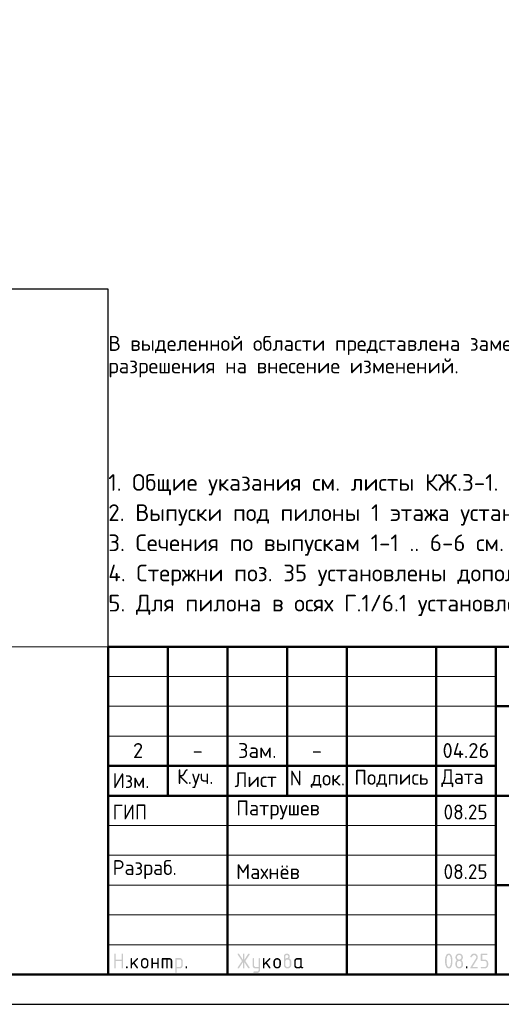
# Model space of a CAD drawing. Header units: millimetres. Extents: x 0 to 59400, y 0 to 42000.
# Tile 5 of 7: x 38914 to 46994, y 0 to 16519. Entities that reach past the tile are written whole.
import ezdxf

# ---------------------------------------------------------------- set-up
doc = ezdxf.new("R2010")
doc.units = ezdxf.units.MM
doc.layers.add('Standard', color=7, linetype='Continuous', lineweight=25)
doc.styles.add('ISOCPEUR', font='txt')

msp = doc.modelspace()

# ---------------------------------------------------------------- hatches: boundary and pattern name
at = {"layer": 'Standard', "linetype": 'Continuous', "lineweight": 25, "transparency": 33554687}
for points in [[(40499, 614), (40499, 839), (40499, 840), (40499, 842), (40499, 843), (40500, 844), (40500, 845), (40501, 846), (40501, 847), (40502, 848), (40503, 849), (40504, 850), (40505, 850), (40506, 851), (40507, 851), (40509, 851), (40510, 851), (40512, 851), (40513, 851), (40515, 851), (40516, 851), (40517, 851), (40518, 850), (40519, 850), (40520, 849), (40521, 848), (40522, 847), (40522, 846), (40523, 845), (40523, 844), (40524, 843), (40524, 842), (40524, 840), (40524, 839), (40524, 751), (40624, 751), (40624, 839), (40624, 840), (40624, 842), (40624, 843), (40625, 844), (40625, 845), (40626, 846), (40626, 847), (40627, 848), (40628, 849), (40629, 850), (40630, 850), (40631, 851), (40632, 851), (40633, 851), (40635, 851), (40636, 851), (40638, 851), (40639, 851), (40641, 851), (40642, 851), (40643, 850), (40644, 850), (40645, 849), (40646, 848), (40647, 847), (40647, 846), (40648, 845), (40648, 844), (40649, 843), (40649, 842), (40649, 840), (40649, 839), (40649, 614), (40649, 612), (40649, 611), (40649, 609), (40648, 608), (40648, 607), (40647, 606), (40647, 605), (40646, 604), (40645, 604), (40644, 603), (40643, 602), (40642, 602), (40641, 602), (40639, 601), (40638, 601), (40636, 601), (40635, 601), (40633, 601), (40632, 602), (40631, 602), (40630, 602), (40629, 603), (40628, 604), (40627, 604), (40626, 605), (40626, 606), (40625, 607), (40625, 608), (40624, 609), (40624, 611), (40624, 612), (40624, 614), (40624, 726), (40524, 726), (40524, 614), (40524, 612), (40524, 611), (40524, 609), (40523, 608), (40523, 607), (40522, 606), (40522, 605), (40521, 604), (40520, 604), (40519, 603), (40518, 602), (40517, 602), (40516, 602), (40515, 601), (40513, 601), (40512, 601), (40510, 601), (40509, 601), (40507, 602), (40506, 602), (40505, 602), (40504, 603), (40503, 604), (40502, 604), (40501, 605), (40501, 606), (40500, 607), (40500, 608), (40499, 609), (40499, 611), (40499, 612)], [(42659, 704), (42594, 607), (42593, 605), (42592, 604), (42591, 603), (42590, 603), (42588, 602), (42587, 602), (42585, 601), (42583, 601), (42582, 601), (42580, 601), (42579, 602), (42578, 602), (42577, 603), (42576, 603), (42575, 604), (42574, 605), (42573, 605), (42573, 606), (42572, 607), (42572, 609), (42571, 610), (42571, 611), (42571, 613), (42571, 614), (42571, 616), (42572, 618), (42572, 619), (42573, 621), (42643, 726), (42573, 832), (42572, 833), (42572, 835), (42571, 837), (42571, 838), (42571, 840), (42571, 841), (42571, 843), (42572, 844), (42572, 845), (42573, 846), (42573, 847), (42574, 848), (42575, 849), (42576, 849), (42577, 850), (42578, 850), (42579, 851), (42581, 851), (42582, 851), (42584, 851), (42585, 851), (42587, 851), (42588, 851), (42589, 850), (42591, 849), (42592, 848), (42593, 847), (42594, 846), (42659, 749), (42659, 839), (42659, 840), (42659, 842), (42659, 843), (42659, 844), (42660, 845), (42660, 846), (42661, 847), (42662, 848), (42662, 849), (42663, 850), (42664, 850), (42666, 851), (42667, 851), (42668, 851), (42669, 851), (42671, 851), (42673, 851), (42674, 851), (42675, 851), (42677, 851), (42678, 850), (42679, 850), (42680, 849), (42680, 848), (42681, 847), (42682, 846), (42682, 845), (42683, 844), (42683, 843), (42683, 842), (42684, 840), (42684, 839), (42684, 749), (42748, 846), (42749, 847), (42750, 848), (42751, 849), (42753, 850), (42754, 851), (42756, 851), (42757, 851), (42759, 851), (42760, 851), (42761, 851), (42762, 851), (42763, 850), (42765, 850), (42766, 849), (42767, 848), (42767, 847), (42768, 847), (42769, 846), (42770, 845), (42770, 843), (42771, 842), (42771, 841), (42771, 840), (42771, 839), (42771, 837), (42771, 835), (42770, 833), (42769, 832), (42699, 726), (42769, 621), (42770, 619), (42771, 617), (42771, 616), (42771, 614), (42771, 613), (42771, 611), (42771, 610), (42770, 609), (42770, 608), (42769, 607), (42768, 606), (42768, 605), (42767, 604), (42766, 603), (42765, 603), (42764, 602), (42763, 602), (42761, 602), (42760, 601), (42759, 601), (42757, 601), (42756, 602), (42754, 602), (42753, 603), (42751, 603), (42750, 604), (42749, 605), (42748, 607), (42684, 704), (42684, 614), (42684, 612), (42683, 611), (42683, 609), (42683, 608), (42682, 607), (42682, 606), (42681, 605), (42680, 604), (42680, 604), (42679, 603), (42678, 602), (42677, 602), (42675, 602), (42674, 601), (42673, 601), (42671, 601), (42669, 601), (42668, 601), (42667, 602), (42666, 602), (42664, 602), (42663, 603), (42662, 604), (42662, 604), (42661, 605), (42660, 606), (42660, 607), (42659, 608), (42659, 609), (42659, 611), (42659, 612), (42659, 614)], [(46537, 851), (46540, 851), (46544, 851), (46547, 851), (46550, 850), (46553, 850), (46556, 849), (46558, 848), (46561, 847), (46564, 846), (46567, 844), (46569, 843), (46572, 841), (46574, 839), (46577, 837), (46579, 835), (46581, 833), (46584, 831), (46586, 828), (46588, 826), (46589, 823), (46591, 821), (46592, 818), (46594, 816), (46595, 813), (46596, 810), (46597, 807), (46598, 804), (46598, 801), (46599, 798), (46599, 795), (46600, 792), (46600, 789), (46600, 784), (46599, 780), (46598, 775), (46597, 771), (46595, 766), (46593, 762), (46591, 757), (46588, 753), (46510, 626), (46587, 626), (46589, 626), (46590, 626), (46591, 626), (46593, 626), (46594, 625), (46595, 625), (46596, 624), (46597, 623), (46597, 622), (46598, 621), (46598, 620), (46599, 619), (46599, 618), (46599, 617), (46600, 615), (46600, 614), (46600, 612), (46599, 611), (46599, 610), (46599, 608), (46598, 607), (46598, 606), (46597, 605), (46597, 604), (46596, 604), (46595, 603), (46594, 602), (46593, 602), (46591, 602), (46590, 601), (46589, 601), (46587, 601), (46487, 601), (46486, 601), (46484, 601), (46483, 602), (46482, 602), (46481, 602), (46480, 603), (46479, 604), (46478, 604), (46477, 605), (46476, 606), (46476, 607), (46475, 608), (46475, 609), (46475, 611), (46475, 612), (46475, 614), (46475, 616), (46475, 617), (46476, 619), (46477, 621), (46568, 768), (46570, 771), (46571, 773), (46572, 776), (46573, 778), (46574, 781), (46574, 783), (46575, 786), (46575, 789), (46575, 793), (46574, 796), (46573, 800), (46572, 803), (46571, 806), (46568, 809), (46566, 813), (46564, 815), (46561, 818), (46558, 820), (46555, 822), (46552, 823), (46548, 825), (46545, 826), (46541, 826), (46537, 826), (46535, 826), (46532, 826), (46529, 825), (46527, 824), (46524, 823), (46522, 822), (46519, 820), (46517, 818), (46514, 816), (46512, 814), (46510, 812), (46507, 809), (46505, 806), (46503, 802), (46500, 799), (46498, 795), (46497, 793), (46496, 792), (46495, 791), (46494, 790), (46492, 790), (46491, 789), (46489, 789), (46487, 789), (46486, 789), (46484, 789), (46483, 789), (46482, 790), (46481, 790), (46480, 791), (46479, 791), (46478, 792), (46477, 793), (46476, 794), (46476, 795), (46475, 796), (46475, 797), (46475, 798), (46475, 800), (46475, 801), (46475, 803), (46475, 804), (46475, 805), (46476, 806), (46479, 812), (46482, 817), (46485, 822), (46488, 826), (46492, 830), (46495, 834), (46499, 837), (46503, 840), (46507, 843), (46511, 845), (46515, 847), (46519, 848), (46523, 850), (46528, 851), (46532, 851)], [(46650, 739), (46650, 839), (46650, 840), (46650, 842), (46650, 843), (46650, 844), (46651, 845), (46651, 846), (46652, 847), (46653, 848), (46653, 849), (46654, 850), (46655, 850), (46657, 851), (46658, 851), (46659, 851), (46660, 851), (46662, 851), (46749, 851), (46751, 851), (46752, 851), (46754, 851), (46755, 851), (46756, 850), (46757, 850), (46758, 849), (46759, 848), (46759, 847), (46760, 846), (46761, 845), (46761, 844), (46761, 843), (46762, 842), (46762, 840), (46762, 839), (46762, 837), (46762, 836), (46761, 834), (46761, 833), (46761, 832), (46760, 831), (46759, 830), (46759, 829), (46758, 829), (46757, 828), (46756, 827), (46755, 827), (46754, 827), (46752, 826), (46751, 826), (46749, 826), (46675, 826), (46675, 751), (46712, 751), (46715, 751), (46718, 751), (46721, 751), (46724, 750), (46727, 750), (46730, 749), (46733, 748), (46736, 747), (46739, 746), (46741, 744), (46744, 743), (46747, 741), (46749, 739), (46751, 737), (46754, 735), (46756, 733), (46758, 731), (46760, 728), (46762, 726), (46764, 723), (46766, 721), (46767, 718), (46769, 715), (46770, 713), (46771, 710), (46772, 707), (46773, 704), (46773, 701), (46774, 698), (46774, 695), (46774, 692), (46774, 689), (46774, 664), (46774, 661), (46774, 657), (46774, 654), (46773, 651), (46773, 648), (46772, 645), (46771, 643), (46770, 640), (46769, 637), (46767, 634), (46766, 632), (46764, 629), (46762, 627), (46760, 624), (46758, 622), (46756, 620), (46754, 617), (46751, 615), (46749, 613), (46746, 612), (46744, 610), (46741, 608), (46739, 607), (46736, 606), (46733, 605), (46730, 604), (46727, 603), (46724, 602), (46721, 602), (46718, 602), (46715, 601), (46712, 601), (46662, 601), (46660, 601), (46659, 601), (46658, 602), (46657, 602), (46655, 602), (46654, 603), (46653, 604), (46653, 604), (46652, 605), (46651, 606), (46651, 607), (46650, 608), (46650, 610), (46650, 611), (46650, 612), (46650, 614), (46650, 615), (46650, 617), (46650, 618), (46650, 619), (46651, 620), (46651, 621), (46652, 622), (46653, 623), (46653, 624), (46654, 625), (46655, 625), (46657, 626), (46658, 626), (46659, 626), (46660, 626), (46662, 626), (46712, 626), (46716, 626), (46719, 627), (46723, 628), (46726, 629), (46730, 630), (46733, 632), (46736, 634), (46738, 637), (46741, 640), (46743, 643), (46745, 646), (46747, 649), (46748, 653), (46749, 656), (46749, 660), (46749, 664), (46749, 689), (46749, 693), (46749, 696), (46748, 700), (46747, 703), (46745, 707), (46743, 710), (46741, 713), (46738, 715), (46736, 718), (46733, 720), (46730, 722), (46726, 724), (46723, 725), (46719, 726), (46716, 726), (46712, 726), (46662, 726), (46660, 726), (46659, 726), (46658, 727), (46657, 727), (46655, 727), (46654, 728), (46653, 729), (46653, 729), (46652, 730), (46651, 731), (46651, 732), (46650, 733), (46650, 734), (46650, 736), (46650, 737)], [(40799, 694), (40878, 773), (40878, 773), (40879, 774), (40880, 775), (40882, 775), (40883, 776), (40884, 776), (40885, 776), (40886, 776), (40888, 776), (40889, 776), (40891, 776), (40892, 775), (40893, 775), (40894, 774), (40895, 774), (40896, 773), (40897, 772), (40897, 771), (40898, 770), (40898, 769), (40899, 768), (40899, 767), (40899, 765), (40899, 764), (40899, 762), (40899, 761), (40898, 760), (40898, 759), (40897, 758), (40897, 757), (40896, 756), (40895, 755), (40840, 700), (40896, 621), (40898, 619), (40898, 617), (40899, 616), (40899, 614), (40899, 612), (40899, 611), (40899, 609), (40898, 608), (40898, 607), (40897, 606), (40897, 605), (40896, 604), (40895, 604), (40894, 603), (40893, 602), (40892, 602), (40891, 602), (40889, 601), (40888, 601), (40886, 601), (40885, 601), (40883, 602), (40882, 602), (40880, 603), (40879, 603), (40878, 604), (40877, 605), (40876, 607), (40822, 682), (40799, 659), (40799, 614), (40799, 612), (40799, 611), (40799, 609), (40798, 608), (40798, 607), (40797, 606), (40797, 605), (40796, 604), (40795, 604), (40794, 603), (40793, 602), (40792, 602), (40791, 602), (40789, 601), (40788, 601), (40786, 601), (40785, 601), (40783, 601), (40782, 602), (40781, 602), (40780, 602), (40779, 603), (40778, 604), (40777, 604), (40776, 605), (40776, 606), (40775, 607), (40775, 608), (40774, 609), (40774, 611), (40774, 612), (40774, 614), (40774, 764), (40774, 765), (40774, 767), (40774, 768), (40775, 769), (40775, 770), (40776, 771), (40776, 772), (40777, 773), (40778, 774), (40779, 774), (40780, 775), (40781, 775), (40782, 776), (40783, 776), (40785, 776), (40786, 776), (40788, 776), (40789, 776), (40791, 776), (40792, 775), (40793, 775), (40794, 774), (40795, 774), (40796, 773), (40797, 772), (40797, 771), (40798, 770), (40798, 769), (40799, 768), (40799, 767), (40799, 765), (40799, 764)], [(41149, 676), (41149, 614), (41149, 612), (41148, 611), (41148, 609), (41148, 608), (41147, 607), (41147, 606), (41146, 605), (41146, 604), (41145, 604), (41144, 603), (41143, 602), (41142, 602), (41140, 602), (41139, 601), (41138, 601), (41136, 601), (41135, 601), (41133, 601), (41132, 602), (41131, 602), (41129, 602), (41129, 603), (41128, 604), (41127, 604), (41126, 605), (41125, 606), (41125, 607), (41124, 608), (41124, 609), (41124, 611), (41124, 612), (41124, 614), (41124, 764), (41124, 765), (41124, 767), (41124, 768), (41124, 769), (41125, 770), (41125, 771), (41126, 772), (41127, 773), (41128, 774), (41129, 774), (41129, 775), (41131, 775), (41132, 776), (41133, 776), (41135, 776), (41136, 776), (41138, 776), (41139, 776), (41140, 776), (41142, 775), (41143, 775), (41144, 774), (41145, 774), (41146, 773), (41146, 772), (41147, 771), (41147, 770), (41148, 769), (41148, 768), (41148, 767), (41149, 765), (41149, 764), (41149, 701), (41223, 701), (41223, 764), (41223, 765), (41224, 767), (41224, 768), (41224, 769), (41225, 770), (41225, 771), (41226, 772), (41226, 773), (41227, 774), (41228, 774), (41229, 775), (41230, 775), (41232, 776), (41233, 776), (41234, 776), (41236, 776), (41237, 776), (41239, 776), (41240, 776), (41241, 775), (41243, 775), (41243, 774), (41244, 774), (41245, 773), (41246, 772), (41247, 771), (41247, 770), (41248, 769), (41248, 768), (41248, 767), (41248, 765), (41248, 764), (41248, 614), (41248, 612), (41248, 611), (41248, 609), (41248, 608), (41247, 607), (41247, 606), (41246, 605), (41245, 604), (41244, 604), (41243, 603), (41243, 602), (41241, 602), (41240, 602), (41239, 601), (41237, 601), (41236, 601), (41234, 601), (41233, 601), (41232, 602), (41230, 602), (41229, 602), (41228, 603), (41227, 604), (41226, 604), (41226, 605), (41225, 606), (41225, 607), (41224, 608), (41224, 609), (41224, 611), (41223, 612), (41223, 614), (41223, 676)], [(41311, 776), (41423, 776), (41426, 776), (41428, 776), (41431, 776), (41433, 775), (41436, 775), (41438, 774), (41440, 773), (41443, 773), (41445, 772), (41447, 770), (41449, 769), (41451, 768), (41453, 767), (41455, 765), (41457, 763), (41459, 762), (41461, 760), (41462, 758), (41464, 756), (41465, 754), (41467, 752), (41468, 750), (41469, 748), (41470, 745), (41471, 743), (41471, 741), (41472, 739), (41472, 736), (41473, 734), (41473, 731), (41473, 729), (41473, 726), (41473, 614), (41473, 612), (41473, 611), (41473, 609), (41473, 608), (41472, 607), (41472, 606), (41471, 605), (41470, 604), (41469, 604), (41468, 603), (41467, 602), (41466, 602), (41465, 602), (41464, 601), (41462, 601), (41461, 601), (41459, 601), (41458, 601), (41457, 602), (41455, 602), (41454, 602), (41453, 603), (41452, 604), (41451, 604), (41451, 605), (41450, 606), (41449, 607), (41449, 608), (41449, 609), (41448, 611), (41448, 612), (41448, 614), (41448, 726), (41448, 729), (41448, 731), (41447, 734), (41446, 736), (41446, 738), (41444, 740), (41443, 742), (41441, 744), (41439, 746), (41437, 747), (41435, 748), (41433, 749), (41431, 750), (41428, 751), (41426, 751), (41423, 751), (41398, 751), (41398, 614), (41398, 612), (41398, 611), (41398, 609), (41398, 608), (41397, 607), (41397, 606), (41396, 605), (41395, 604), (41395, 604), (41394, 603), (41393, 602), (41391, 602), (41390, 602), (41389, 601), (41387, 601), (41386, 601), (41384, 601), (41383, 601), (41382, 602), (41380, 602), (41379, 602), (41378, 603), (41377, 604), (41377, 604), (41376, 605), (41375, 606), (41375, 607), (41374, 608), (41374, 609), (41374, 611), (41373, 612), (41373, 614), (41373, 751), (41324, 751), (41324, 614), (41324, 612), (41323, 611), (41323, 609), (41323, 608), (41322, 607), (41322, 606), (41321, 605), (41320, 604), (41320, 604), (41319, 603), (41318, 602), (41316, 602), (41315, 602), (41314, 601), (41313, 601), (41311, 601), (41309, 601), (41308, 601), (41307, 602), (41306, 602), (41304, 602), (41303, 603), (41302, 604), (41302, 604), (41301, 605), (41300, 606), (41300, 607), (41299, 608), (41299, 609), (41299, 611), (41298, 612), (41298, 614), (41298, 764), (41298, 765), (41299, 767), (41299, 768), (41299, 769), (41300, 770), (41300, 771), (41301, 772), (41302, 773), (41302, 774), (41303, 774), (41304, 775), (41305, 775), (41307, 776), (41308, 776), (41309, 776)], [(42921, 576), (42921, 601), (42871, 601), (42868, 601), (42866, 602), (42863, 602), (42861, 602), (42858, 603), (42856, 603), (42854, 604), (42852, 605), (42849, 606), (42847, 607), (42845, 608), (42843, 609), (42841, 611), (42839, 612), (42837, 614), (42836, 616), (42834, 618), (42832, 620), (42831, 622), (42829, 624), (42828, 626), (42827, 628), (42826, 630), (42825, 632), (42824, 634), (42823, 637), (42822, 639), (42822, 641), (42822, 644), (42821, 646), (42821, 649), (42821, 651), (42821, 764), (42821, 765), (42821, 767), (42821, 768), (42822, 769), (42822, 770), (42823, 771), (42823, 772), (42824, 773), (42825, 774), (42826, 774), (42827, 775), (42828, 775), (42829, 776), (42831, 776), (42832, 776), (42834, 776), (42835, 776), (42837, 776), (42838, 776), (42839, 775), (42840, 775), (42841, 774), (42842, 774), (42843, 773), (42844, 772), (42844, 771), (42845, 770), (42845, 769), (42846, 768), (42846, 767), (42846, 765), (42846, 764), (42846, 651), (42846, 649), (42847, 646), (42847, 644), (42848, 642), (42849, 640), (42850, 638), (42852, 636), (42854, 634), (42855, 632), (42857, 630), (42859, 629), (42862, 628), (42864, 627), (42866, 627), (42868, 626), (42871, 626), (42921, 626), (42921, 764), (42921, 765), (42921, 767), (42921, 768), (42922, 769), (42922, 770), (42923, 771), (42923, 772), (42924, 773), (42925, 774), (42926, 774), (42927, 775), (42928, 775), (42929, 776), (42930, 776), (42932, 776), (42933, 776), (42935, 776), (42936, 776), (42938, 776), (42939, 775), (42940, 775), (42941, 774), (42942, 774), (42943, 773), (42944, 772), (42944, 771), (42945, 770), (42945, 769), (42945, 768), (42946, 767), (42946, 765), (42946, 764), (42946, 576), (42946, 574), (42946, 571), (42945, 569), (42945, 566), (42945, 564), (42944, 562), (42943, 559), (42942, 557), (42941, 555), (42940, 553), (42939, 551), (42938, 549), (42937, 547), (42935, 545), (42933, 543), (42932, 541), (42930, 539), (42928, 538), (42926, 536), (42924, 535), (42922, 533), (42920, 532), (42918, 531), (42916, 530), (42914, 529), (42911, 528), (42909, 528), (42907, 527), (42904, 527), (42902, 527), (42899, 526), (42897, 526), (42846, 526), (42845, 526), (42843, 527), (42842, 527), (42841, 527), (42840, 528), (42839, 528), (42838, 529), (42837, 529), (42836, 530), (42835, 531), (42835, 532), (42834, 533), (42834, 535), (42834, 536), (42834, 537), (42834, 539), (42834, 540), (42834, 541), (42834, 542), (42835, 544), (42835, 545), (42836, 546), (42836, 547), (42837, 548), (42838, 549), (42839, 549), (42840, 550), (42842, 550), (42843, 551), (42844, 551), (42845, 551), (42846, 551), (42896, 551), (42899, 551), (42901, 552), (42903, 552), (42906, 553), (42908, 554), (42910, 555), (42912, 557), (42914, 558), (42915, 560), (42917, 562), (42918, 564), (42919, 566), (42920, 568), (42920, 571), (42921, 573)], [(43021, 694), (43100, 773), (43100, 773), (43101, 774), (43102, 775), (43104, 775), (43105, 776), (43106, 776), (43107, 776), (43108, 776), (43110, 776), (43111, 776), (43113, 776), (43114, 775), (43115, 775), (43116, 774), (43117, 774), (43118, 773), (43119, 772), (43119, 771), (43120, 770), (43120, 769), (43121, 768), (43121, 767), (43121, 765), (43121, 764), (43121, 762), (43121, 761), (43121, 760), (43120, 759), (43120, 758), (43119, 757), (43118, 756), (43117, 755), (43062, 700), (43119, 621), (43120, 619), (43120, 617), (43121, 616), (43121, 614), (43121, 612), (43121, 611), (43121, 609), (43120, 608), (43120, 607), (43119, 606), (43119, 605), (43118, 604), (43117, 604), (43116, 603), (43115, 602), (43114, 602), (43113, 602), (43111, 601), (43110, 601), (43108, 601), (43107, 601), (43105, 602), (43104, 602), (43103, 603), (43101, 603), (43100, 604), (43099, 605), (43098, 607), (43044, 682), (43021, 659), (43021, 614), (43021, 612), (43021, 611), (43021, 609), (43020, 608), (43020, 607), (43019, 606), (43019, 605), (43018, 604), (43017, 604), (43016, 603), (43015, 602), (43014, 602), (43013, 602), (43011, 601), (43010, 601), (43008, 601), (43007, 601), (43006, 601), (43004, 602), (43003, 602), (43002, 602), (43001, 603), (43000, 604), (42999, 604), (42998, 605), (42998, 606), (42997, 607), (42997, 608), (42996, 609), (42996, 611), (42996, 612), (42996, 614), (42996, 764), (42996, 765), (42996, 767), (42996, 768), (42997, 769), (42997, 770), (42998, 771), (42998, 772), (42999, 773), (43000, 774), (43001, 774), (43002, 775), (43003, 775), (43004, 776), (43006, 776), (43007, 776), (43008, 776), (43010, 776), (43011, 776), (43013, 776), (43014, 775), (43015, 775), (43016, 774), (43017, 774), (43018, 773), (43019, 772), (43019, 771), (43020, 770), (43020, 769), (43021, 768), (43021, 767), (43021, 765), (43021, 764)], [(40699, 626), (40699, 628), (40699, 629), (40699, 631), (40700, 632), (40700, 633), (40701, 634), (40701, 635), (40702, 636), (40703, 637), (40704, 637), (40705, 638), (40706, 638), (40707, 638), (40709, 639), (40710, 639), (40712, 639), (40713, 639), (40714, 639), (40716, 638), (40717, 638), (40718, 638), (40719, 637), (40720, 637), (40721, 636), (40722, 635), (40722, 634), (40723, 633), (40723, 632), (40724, 631), (40724, 629), (40724, 628), (40724, 626), (40724, 614), (40724, 612), (40724, 611), (40724, 610), (40723, 608), (40723, 607), (40722, 606), (40722, 605), (40721, 604), (40720, 604), (40719, 603), (40718, 602), (40717, 602), (40716, 602), (40714, 601), (40713, 601), (40712, 601), (40710, 601), (40709, 601), (40707, 602), (40706, 602), (40705, 602), (40704, 603), (40703, 604), (40702, 604), (40701, 605), (40701, 606), (40700, 607), (40700, 608), (40699, 610), (40699, 611), (40699, 612), (40699, 614)], [(41698, 626), (41698, 628), (41698, 629), (41699, 631), (41699, 632), (41699, 633), (41700, 634), (41701, 635), (41701, 636), (41702, 637), (41703, 637), (41704, 638), (41705, 638), (41707, 638), (41708, 639), (41709, 639), (41711, 639), (41712, 639), (41714, 639), (41715, 638), (41716, 638), (41717, 638), (41718, 637), (41719, 637), (41720, 636), (41721, 635), (41722, 634), (41722, 633), (41723, 632), (41723, 631), (41723, 629), (41723, 628), (41723, 626), (41723, 614), (41723, 612), (41723, 611), (41723, 610), (41723, 608), (41722, 607), (41722, 606), (41721, 605), (41720, 604), (41719, 604), (41718, 603), (41717, 602), (41716, 602), (41715, 602), (41714, 601), (41712, 601), (41711, 601), (41709, 601), (41708, 601), (41707, 602), (41705, 602), (41704, 602), (41703, 603), (41702, 604), (41701, 604), (41701, 605), (41700, 606), (41699, 607), (41699, 608), (41699, 610), (41698, 611), (41698, 612), (41698, 614)], [(46400, 626), (46400, 628), (46400, 629), (46400, 631), (46401, 632), (46401, 633), (46402, 634), (46402, 635), (46403, 636), (46404, 637), (46405, 637), (46406, 638), (46407, 638), (46408, 638), (46409, 639), (46411, 639), (46412, 639), (46414, 639), (46415, 639), (46417, 638), (46418, 638), (46419, 638), (46420, 637), (46421, 637), (46422, 636), (46423, 635), (46423, 634), (46424, 633), (46424, 632), (46424, 631), (46425, 629), (46425, 628), (46425, 626), (46425, 614), (46425, 612), (46425, 611), (46424, 610), (46424, 608), (46424, 607), (46423, 606), (46423, 605), (46422, 604), (46421, 604), (46420, 603), (46419, 602), (46418, 602), (46417, 602), (46415, 601), (46414, 601), (46412, 601), (46411, 601), (46409, 601), (46408, 602), (46407, 602), (46406, 602), (46405, 603), (46404, 604), (46403, 604), (46402, 605), (46402, 606), (46401, 607), (46401, 608), (46400, 610), (46400, 611), (46400, 612), (46400, 614)]]:
    msp.add_hatch(color=7, dxfattribs=at).paths.add_polyline_path(points, flags=16)
h = msp.add_hatch(color=7, dxfattribs=at)
h.paths.add_polyline_path([(43371, 764), (43375, 767), (43379, 769), (43382, 772), (43386, 773), (43390, 775), (43393, 775), (43397, 776), (43400, 776), (43402, 776), (43404, 777), (43406, 777), (43407, 778), (43409, 779), (43411, 781), (43413, 783), (43414, 785), (43416, 787), (43417, 789), (43418, 791), (43419, 793), (43420, 795), (43420, 797), (43421, 799), (43421, 801), (43421, 804), (43420, 806), (43420, 809), (43419, 811), (43418, 813), (43417, 815), (43415, 817), (43414, 819), (43412, 821), (43410, 822), (43408, 824), (43405, 824), (43403, 825), (43401, 826), (43398, 826), (43396, 826), (43393, 826), (43391, 826), (43388, 825), (43386, 824), (43384, 823), (43382, 822), (43380, 821), (43378, 819), (43376, 817), (43375, 815), (43373, 813), (43373, 811), (43372, 809), (43371, 806), (43371, 804), (43371, 801)])
h.paths.add_polyline_path([(43433, 771), (43437, 769), (43441, 767), (43445, 765), (43448, 762), (43452, 759), (43455, 756), (43458, 752), (43460, 748), (43463, 744), (43465, 740), (43467, 736), (43468, 732), (43469, 727), (43470, 723), (43470, 718), (43470, 714), (43470, 664), (43470, 661), (43470, 657), (43470, 654), (43469, 651), (43469, 648), (43468, 645), (43467, 642), (43466, 640), (43465, 637), (43463, 634), (43462, 632), (43460, 629), (43458, 627), (43456, 624), (43454, 622), (43452, 619), (43450, 617), (43448, 615), (43445, 613), (43443, 612), (43440, 610), (43437, 608), (43435, 607), (43432, 606), (43429, 605), (43426, 604), (43424, 603), (43421, 602), (43418, 602), (43414, 602), (43411, 601), (43408, 601), (43405, 601), (43402, 602), (43399, 602), (43396, 602), (43393, 603), (43390, 604), (43387, 605), (43384, 606), (43381, 607), (43379, 608), (43376, 610), (43373, 612), (43371, 613), (43368, 615), (43366, 617), (43364, 620), (43362, 622), (43360, 624), (43358, 627), (43356, 629), (43354, 632), (43353, 634), (43351, 637), (43350, 640), (43349, 643), (43348, 645), (43347, 648), (43347, 651), (43346, 654), (43346, 657), (43346, 661), (43346, 664), (43346, 801), (43346, 804), (43346, 806), (43346, 809), (43347, 811), (43347, 814), (43348, 816), (43348, 818), (43349, 821), (43350, 823), (43351, 825), (43353, 827), (43354, 829), (43355, 831), (43357, 833), (43358, 835), (43360, 837), (43362, 839), (43364, 840), (43366, 842), (43368, 843), (43370, 845), (43372, 846), (43374, 847), (43376, 848), (43379, 849), (43381, 849), (43383, 850), (43386, 850), (43388, 851), (43390, 851), (43393, 851), (43396, 851), (43398, 851), (43401, 851), (43403, 851), (43406, 850), (43408, 850), (43410, 849), (43413, 849), (43415, 848), (43417, 847), (43419, 846), (43421, 844), (43423, 843), (43425, 842), (43427, 840), (43429, 839), (43431, 837), (43433, 835), (43434, 833), (43436, 831), (43437, 829), (43439, 827), (43440, 825), (43441, 823), (43442, 821), (43443, 818), (43443, 816), (43444, 814), (43445, 811), (43445, 809), (43445, 806), (43445, 804), (43445, 801), (43445, 797), (43445, 792), (43444, 788), (43442, 784), (43441, 781), (43438, 777), (43436, 774)], flags=16)
h.paths.add_polyline_path([(43445, 664), (43445, 714), (43445, 718), (43445, 721), (43444, 725), (43443, 728), (43441, 732), (43439, 735), (43437, 738), (43435, 740), (43432, 743), (43429, 745), (43426, 747), (43423, 749), (43419, 750), (43416, 751), (43412, 751), (43408, 751), (43404, 751), (43401, 751), (43397, 750), (43394, 749), (43390, 747), (43387, 745), (43384, 743), (43382, 740), (43379, 738), (43377, 735), (43375, 732), (43373, 728), (43372, 725), (43371, 721), (43371, 718), (43371, 714), (43371, 664), (43371, 660), (43371, 656), (43372, 653), (43373, 649), (43375, 646), (43377, 643), (43379, 640), (43382, 637), (43384, 634), (43387, 632), (43390, 630), (43394, 629), (43397, 628), (43401, 627), (43404, 626), (43408, 626), (43412, 626), (43416, 627), (43419, 628), (43423, 629), (43426, 630), (43429, 633), (43432, 635), (43435, 637), (43437, 640), (43439, 643), (43441, 646), (43443, 649), (43444, 653), (43445, 656), (43445, 660)])
h = msp.add_hatch(color=7, dxfattribs=at)
h.paths.add_polyline_path([(46150, 726), (46150, 734), (46149, 742), (46149, 749), (46148, 756), (46147, 764), (46146, 771), (46145, 778), (46143, 785), (46142, 790), (46141, 795), (46139, 799), (46138, 803), (46136, 807), (46134, 810), (46132, 813), (46131, 816), (46129, 818), (46127, 820), (46124, 822), (46122, 824), (46120, 825), (46118, 826), (46115, 826), (46112, 826), (46110, 826), (46108, 826), (46105, 825), (46103, 824), (46101, 822), (46099, 820), (46096, 818), (46095, 816), (46093, 813), (46091, 810), (46089, 807), (46088, 803), (46086, 799), (46085, 794), (46083, 790), (46082, 785), (46080, 778), (46079, 770), (46078, 763), (46077, 756), (46076, 749), (46076, 741), (46075, 734), (46075, 726), (46075, 719), (46076, 711), (46076, 704), (46077, 696), (46078, 689), (46079, 682), (46080, 675), (46082, 668), (46083, 663), (46084, 658), (46086, 654), (46087, 650), (46089, 646), (46091, 643), (46093, 639), (46094, 637), (46096, 634), (46098, 632), (46101, 630), (46103, 629), (46105, 628), (46107, 627), (46110, 626), (46112, 626), (46115, 626), (46118, 627), (46120, 628), (46122, 629), (46124, 630), (46127, 632), (46129, 634), (46131, 637), (46132, 639), (46134, 643), (46136, 646), (46138, 650), (46139, 654), (46141, 658), (46142, 663), (46143, 668), (46145, 675), (46146, 682), (46147, 689), (46148, 696), (46149, 704), (46149, 711), (46150, 719)])
h.paths.add_polyline_path([(46175, 726), (46175, 721), (46175, 715), (46175, 710), (46174, 705), (46174, 699), (46173, 694), (46173, 689), (46172, 685), (46171, 680), (46171, 675), (46170, 671), (46169, 666), (46168, 662), (46166, 657), (46165, 653), (46164, 649), (46162, 643), (46160, 638), (46157, 633), (46155, 628), (46152, 624), (46149, 620), (46146, 616), (46143, 613), (46140, 610), (46136, 608), (46133, 606), (46129, 604), (46125, 603), (46121, 602), (46117, 601), (46112, 601), (46108, 601), (46104, 602), (46100, 603), (46096, 604), (46092, 606), (46089, 608), (46085, 610), (46082, 613), (46079, 616), (46076, 620), (46073, 624), (46070, 628), (46068, 632), (46065, 638), (46063, 643), (46061, 649), (46060, 653), (46059, 657), (46057, 661), (46056, 666), (46055, 670), (46054, 675), (46054, 680), (46053, 684), (46052, 689), (46052, 694), (46051, 699), (46051, 705), (46050, 710), (46050, 715), (46050, 721), (46050, 726), (46050, 732), (46050, 737), (46050, 743), (46051, 748), (46051, 753), (46052, 758), (46052, 763), (46053, 768), (46054, 773), (46054, 778), (46055, 782), (46056, 787), (46057, 791), (46059, 795), (46060, 800), (46061, 804), (46063, 810), (46065, 815), (46068, 820), (46070, 825), (46073, 829), (46076, 833), (46079, 836), (46082, 839), (46085, 842), (46089, 845), (46092, 847), (46096, 848), (46100, 850), (46104, 851), (46108, 851), (46112, 851), (46117, 851), (46121, 851), (46125, 850), (46129, 848), (46133, 847), (46136, 845), (46140, 842), (46143, 839), (46146, 836), (46149, 833), (46152, 829), (46155, 824), (46157, 820), (46160, 815), (46162, 810), (46164, 804), (46165, 799), (46166, 795), (46168, 791), (46169, 787), (46170, 782), (46171, 777), (46171, 773), (46172, 768), (46173, 763), (46173, 758), (46174, 753), (46174, 748), (46175, 743), (46175, 737), (46175, 732)], flags=16)
h = msp.add_hatch(color=7, dxfattribs=at)
h.paths.add_polyline_path([(46287, 626), (46291, 626), (46295, 627), (46298, 628), (46302, 629), (46305, 630), (46308, 632), (46311, 634), (46314, 637), (46317, 640), (46319, 643), (46321, 646), (46322, 649), (46323, 653), (46324, 656), (46325, 660), (46325, 664), (46325, 689), (46325, 693), (46324, 696), (46323, 700), (46322, 703), (46321, 707), (46319, 710), (46316, 713), (46314, 715), (46311, 718), (46308, 720), (46305, 722), (46302, 724), (46298, 725), (46295, 726), (46291, 726), (46287, 726), (46283, 726), (46280, 726), (46276, 725), (46273, 724), (46270, 722), (46267, 720), (46264, 718), (46261, 715), (46258, 713), (46256, 710), (46254, 707), (46253, 703), (46251, 700), (46251, 696), (46250, 693), (46250, 689), (46250, 664), (46250, 660), (46251, 656), (46251, 653), (46253, 649), (46254, 646), (46256, 643), (46258, 640), (46261, 637), (46264, 634), (46267, 632), (46270, 630), (46273, 629), (46276, 628), (46280, 627), (46283, 626)])
h.paths.add_polyline_path([(46287, 601), (46284, 601), (46281, 602), (46278, 602), (46275, 602), (46272, 603), (46269, 604), (46266, 605), (46263, 606), (46261, 607), (46258, 608), (46255, 610), (46253, 612), (46250, 613), (46248, 615), (46245, 617), (46243, 620), (46241, 622), (46239, 624), (46237, 627), (46235, 629), (46234, 632), (46232, 634), (46231, 637), (46230, 640), (46228, 643), (46228, 645), (46227, 648), (46226, 651), (46226, 654), (46225, 657), (46225, 661), (46225, 664), (46225, 689), (46225, 693), (46225, 696), (46226, 700), (46227, 704), (46227, 707), (46228, 710), (46230, 714), (46231, 717), (46233, 720), (46235, 723), (46237, 726), (46239, 729), (46241, 731), (46244, 734), (46247, 736), (46250, 739), (46247, 741), (46244, 744), (46241, 746), (46239, 749), (46237, 752), (46235, 755), (46233, 758), (46231, 761), (46230, 764), (46228, 767), (46227, 771), (46227, 774), (46226, 778), (46225, 781), (46225, 785), (46225, 789), (46225, 792), (46225, 795), (46226, 798), (46226, 801), (46227, 804), (46228, 807), (46228, 810), (46230, 813), (46231, 816), (46232, 818), (46234, 821), (46235, 823), (46237, 826), (46239, 828), (46241, 831), (46243, 833), (46245, 835), (46248, 837), (46250, 839), (46253, 841), (46255, 843), (46258, 844), (46261, 846), (46263, 847), (46266, 848), (46269, 849), (46272, 850), (46275, 850), (46278, 851), (46281, 851), (46284, 851), (46287, 851), (46291, 851), (46294, 851), (46297, 851), (46300, 850), (46303, 850), (46306, 849), (46309, 848), (46311, 847), (46314, 846), (46317, 844), (46319, 843), (46322, 841), (46324, 839), (46327, 837), (46329, 835), (46331, 833), (46334, 831), (46336, 828), (46338, 826), (46339, 823), (46341, 821), (46343, 818), (46344, 816), (46345, 813), (46346, 810), (46347, 807), (46348, 804), (46349, 801), (46349, 798), (46349, 795), (46350, 792), (46350, 789), (46350, 785), (46349, 781), (46349, 778), (46348, 774), (46347, 771), (46346, 767), (46345, 764), (46343, 761), (46342, 758), (46340, 755), (46338, 752), (46336, 749), (46333, 746), (46331, 744), (46328, 741), (46325, 739), (46329, 735), (46333, 732), (46337, 728), (46339, 724), (46342, 719), (46344, 715), (46346, 710), (46347, 705), (46348, 704), (46348, 702), (46348, 701), (46348, 699), (46349, 697), (46349, 695), (46349, 692), (46349, 690), (46349, 687), (46349, 684), (46350, 681), (46350, 678), (46350, 675), (46350, 671), (46350, 668), (46350, 664), (46350, 661), (46349, 657), (46349, 654), (46349, 651), (46348, 648), (46347, 645), (46346, 643), (46345, 640), (46344, 637), (46343, 634), (46341, 632), (46339, 629), (46338, 627), (46336, 624), (46334, 622), (46331, 620), (46329, 617), (46327, 615), (46324, 613), (46322, 612), (46319, 610), (46317, 608), (46314, 607), (46311, 606), (46309, 605), (46306, 604), (46303, 603), (46300, 602), (46297, 602), (46294, 602), (46291, 601)], flags=16)
h.paths.add_polyline_path([(46287, 751), (46291, 751), (46295, 752), (46298, 753), (46302, 754), (46305, 755), (46308, 757), (46311, 759), (46314, 762), (46317, 765), (46319, 768), (46321, 771), (46322, 774), (46323, 778), (46324, 781), (46325, 785), (46325, 789), (46325, 793), (46324, 796), (46323, 800), (46322, 803), (46321, 806), (46319, 809), (46316, 812), (46314, 815), (46311, 818), (46308, 820), (46305, 822), (46302, 823), (46298, 825), (46295, 826), (46291, 826), (46287, 826), (46283, 826), (46280, 826), (46276, 825), (46273, 823), (46270, 822), (46267, 820), (46264, 818), (46261, 815), (46258, 813), (46256, 810), (46254, 807), (46253, 803), (46251, 800), (46251, 796), (46250, 793), (46250, 789), (46250, 785), (46251, 781), (46251, 778), (46253, 774), (46254, 771), (46256, 768), (46258, 765), (46261, 762), (46264, 759), (46267, 757), (46270, 755), (46273, 754), (46276, 753), (46280, 752), (46283, 751)])
h = msp.add_hatch(color=7, dxfattribs=at)
h.paths.add_polyline_path([(40949, 664), (40949, 714), (40949, 717), (40949, 720), (40949, 723), (40950, 726), (40950, 729), (40951, 732), (40952, 735), (40953, 738), (40954, 740), (40956, 743), (40957, 746), (40959, 748), (40961, 751), (40963, 753), (40965, 756), (40967, 758), (40969, 760), (40972, 762), (40974, 764), (40977, 766), (40979, 768), (40982, 769), (40984, 770), (40987, 772), (40990, 773), (40993, 774), (40996, 774), (40999, 775), (41002, 776), (41005, 776), (41008, 776), (41011, 776), (41014, 776), (41018, 776), (41021, 776), (41024, 775), (41027, 774), (41030, 774), (41033, 773), (41035, 772), (41038, 770), (41041, 769), (41043, 768), (41046, 766), (41048, 764), (41051, 762), (41053, 760), (41055, 758), (41058, 756), (41060, 753), (41062, 751), (41063, 749), (41065, 746), (41066, 743), (41068, 741), (41069, 738), (41070, 735), (41071, 732), (41072, 729), (41072, 726), (41073, 723), (41073, 720), (41074, 717), (41074, 714), (41074, 664), (41074, 660), (41073, 657), (41073, 654), (41072, 651), (41072, 648), (41071, 645), (41070, 642), (41069, 640), (41068, 637), (41066, 634), (41065, 632), (41063, 629), (41062, 627), (41060, 624), (41058, 622), (41055, 620), (41053, 617), (41051, 615), (41048, 613), (41046, 612), (41043, 610), (41041, 608), (41038, 607), (41035, 606), (41032, 605), (41029, 604), (41027, 603), (41024, 602), (41021, 602), (41017, 602), (41014, 601), (41011, 601), (41008, 601), (41005, 602), (41002, 602), (40999, 602), (40996, 603), (40993, 604), (40990, 605), (40987, 606), (40984, 607), (40982, 608), (40979, 610), (40977, 612), (40974, 613), (40972, 615), (40969, 617), (40967, 620), (40965, 622), (40963, 624), (40961, 627), (40959, 629), (40957, 632), (40956, 634), (40954, 637), (40953, 640), (40952, 642), (40951, 645), (40950, 648), (40950, 651), (40949, 654), (40949, 657), (40949, 660)], flags=16)
h.paths.add_polyline_path([(41048, 664), (41048, 714), (41048, 718), (41048, 721), (41047, 725), (41046, 728), (41044, 732), (41042, 735), (41040, 738), (41038, 740), (41035, 743), (41032, 745), (41029, 747), (41025, 749), (41022, 750), (41019, 751), (41015, 751), (41011, 751), (41007, 751), (41004, 751), (41000, 750), (40997, 749), (40994, 747), (40990, 745), (40987, 743), (40985, 740), (40982, 738), (40980, 735), (40978, 732), (40977, 728), (40975, 725), (40974, 721), (40974, 718), (40974, 714), (40974, 664), (40974, 660), (40974, 656), (40975, 653), (40977, 649), (40978, 646), (40980, 643), (40982, 640), (40985, 637), (40987, 634), (40990, 632), (40993, 630), (40997, 629), (41000, 628), (41004, 627), (41007, 626), (41011, 626), (41015, 626), (41019, 627), (41022, 628), (41025, 629), (41029, 630), (41032, 633), (41035, 635), (41038, 637), (41040, 640), (41042, 643), (41044, 646), (41046, 649), (41047, 653), (41048, 656), (41048, 660)])
h = msp.add_hatch(color=7, dxfattribs=at)
h.paths.add_polyline_path([(41523, 764), (41523, 765), (41524, 767), (41524, 768), (41524, 769), (41525, 770), (41525, 771), (41526, 772), (41527, 773), (41527, 774), (41528, 774), (41529, 775), (41530, 775), (41532, 776), (41533, 776), (41534, 776), (41536, 776), (41598, 776), (41601, 776), (41603, 776), (41606, 776), (41608, 775), (41611, 775), (41613, 774), (41615, 773), (41618, 773), (41620, 772), (41622, 770), (41624, 769), (41626, 768), (41628, 767), (41630, 765), (41632, 763), (41634, 762), (41636, 760), (41637, 758), (41639, 756), (41640, 754), (41641, 752), (41643, 750), (41644, 748), (41645, 746), (41645, 743), (41646, 741), (41647, 739), (41647, 736), (41648, 734), (41648, 731), (41648, 729), (41648, 726), (41648, 651), (41648, 649), (41648, 646), (41648, 644), (41647, 641), (41647, 639), (41646, 637), (41645, 634), (41645, 632), (41644, 630), (41643, 628), (41641, 626), (41640, 624), (41639, 622), (41637, 620), (41636, 618), (41634, 616), (41632, 614), (41630, 612), (41628, 611), (41626, 609), (41624, 608), (41622, 607), (41620, 606), (41618, 605), (41615, 604), (41613, 603), (41611, 603), (41608, 602), (41606, 602), (41603, 602), (41601, 601), (41598, 601), (41548, 601), (41548, 539), (41548, 537), (41548, 536), (41548, 535), (41548, 533), (41547, 532), (41547, 531), (41546, 530), (41545, 529), (41545, 529), (41544, 528), (41543, 528), (41541, 527), (41540, 527), (41539, 527), (41538, 526), (41536, 526), (41534, 526), (41533, 527), (41532, 527), (41530, 527), (41529, 528), (41528, 528), (41527, 529), (41527, 529), (41526, 530), (41525, 531), (41525, 532), (41524, 533), (41524, 535), (41524, 536), (41523, 537), (41523, 539)], flags=16)
h.paths.add_polyline_path([(41548, 751), (41548, 626), (41598, 626), (41601, 626), (41603, 627), (41606, 627), (41608, 628), (41610, 629), (41612, 630), (41614, 632), (41616, 634), (41618, 635), (41619, 637), (41620, 639), (41621, 642), (41622, 644), (41623, 646), (41623, 649), (41623, 651), (41623, 726), (41623, 729), (41623, 731), (41622, 734), (41621, 736), (41620, 738), (41619, 740), (41618, 742), (41616, 744), (41614, 746), (41612, 747), (41610, 748), (41608, 749), (41606, 750), (41603, 751), (41601, 751), (41598, 751)])
h = msp.add_hatch(color=7, dxfattribs=at)
h.paths.add_polyline_path([(43171, 664), (43171, 714), (43171, 717), (43171, 720), (43171, 723), (43172, 726), (43173, 729), (43173, 732), (43174, 735), (43175, 738), (43177, 740), (43178, 743), (43179, 746), (43181, 748), (43183, 751), (43185, 753), (43187, 756), (43189, 758), (43191, 760), (43194, 762), (43196, 764), (43199, 766), (43201, 768), (43204, 769), (43206, 770), (43209, 772), (43212, 773), (43215, 774), (43218, 774), (43221, 775), (43224, 776), (43227, 776), (43230, 776), (43233, 776), (43236, 776), (43240, 776), (43243, 776), (43246, 775), (43249, 774), (43252, 774), (43255, 773), (43257, 772), (43260, 770), (43263, 769), (43265, 768), (43268, 766), (43271, 764), (43273, 762), (43275, 760), (43278, 758), (43280, 756), (43282, 753), (43284, 751), (43285, 749), (43287, 746), (43289, 743), (43290, 741), (43291, 738), (43292, 735), (43293, 732), (43294, 729), (43294, 726), (43295, 723), (43295, 720), (43296, 717), (43296, 714), (43296, 664), (43296, 660), (43295, 657), (43295, 654), (43294, 651), (43294, 648), (43293, 645), (43292, 642), (43291, 640), (43290, 637), (43288, 634), (43287, 632), (43285, 629), (43284, 627), (43282, 624), (43280, 622), (43277, 620), (43275, 617), (43273, 615), (43270, 613), (43268, 612), (43265, 610), (43263, 608), (43260, 607), (43257, 606), (43254, 605), (43252, 604), (43249, 603), (43246, 602), (43243, 602), (43240, 602), (43236, 601), (43233, 601), (43230, 601), (43227, 602), (43224, 602), (43221, 602), (43218, 603), (43215, 604), (43212, 605), (43209, 606), (43206, 607), (43204, 608), (43201, 610), (43199, 612), (43196, 613), (43194, 615), (43191, 617), (43189, 620), (43187, 622), (43185, 624), (43183, 627), (43181, 629), (43179, 632), (43178, 634), (43177, 637), (43175, 640), (43174, 642), (43173, 645), (43173, 648), (43172, 651), (43171, 654), (43171, 657), (43171, 660)], flags=16)
h.paths.add_polyline_path([(43271, 664), (43271, 714), (43271, 718), (43270, 721), (43269, 725), (43268, 728), (43266, 732), (43264, 735), (43262, 738), (43260, 740), (43257, 743), (43254, 745), (43251, 747), (43248, 749), (43244, 750), (43241, 751), (43237, 751), (43233, 751), (43229, 751), (43226, 751), (43222, 750), (43219, 749), (43216, 747), (43213, 745), (43210, 743), (43207, 740), (43204, 738), (43202, 735), (43200, 732), (43199, 728), (43197, 725), (43197, 721), (43196, 718), (43196, 714), (43196, 664), (43196, 660), (43197, 656), (43197, 653), (43199, 649), (43200, 646), (43202, 643), (43204, 640), (43207, 637), (43209, 634), (43212, 632), (43215, 630), (43219, 629), (43222, 628), (43226, 627), (43229, 626), (43233, 626), (43237, 626), (43241, 627), (43244, 628), (43248, 629), (43251, 630), (43254, 633), (43257, 635), (43260, 637), (43262, 640), (43264, 643), (43266, 646), (43268, 649), (43269, 653), (43270, 656), (43271, 660)])
h = msp.add_hatch(color=7, dxfattribs=at)
h.paths.add_polyline_path([(43620, 751), (43570, 751), (43568, 751), (43565, 751), (43563, 750), (43561, 749), (43559, 748), (43557, 747), (43555, 746), (43553, 744), (43551, 742), (43550, 740), (43548, 738), (43547, 736), (43547, 734), (43546, 731), (43546, 729), (43546, 726), (43546, 651), (43546, 649), (43546, 646), (43547, 644), (43547, 642), (43548, 640), (43550, 638), (43551, 636), (43553, 634), (43555, 632), (43557, 630), (43559, 629), (43561, 628), (43563, 627), (43566, 627), (43568, 626), (43570, 626), (43595, 626), (43598, 626), (43600, 627), (43603, 627), (43605, 628), (43607, 629), (43609, 630), (43611, 632), (43613, 634), (43615, 635), (43616, 637), (43618, 639), (43618, 642), (43619, 644), (43620, 646), (43620, 649), (43620, 651)])
h.paths.add_polyline_path([(43670, 614), (43670, 612), (43670, 611), (43670, 609), (43670, 608), (43669, 607), (43669, 606), (43668, 605), (43667, 604), (43666, 604), (43665, 603), (43664, 602), (43663, 602), (43662, 602), (43661, 601), (43659, 601), (43658, 601), (43653, 601), (43649, 602), (43646, 603), (43642, 605), (43638, 606), (43635, 609), (43632, 611), (43629, 615), (43626, 611), (43622, 609), (43618, 606), (43614, 605), (43610, 603), (43605, 602), (43600, 601), (43595, 601), (43570, 601), (43568, 601), (43565, 602), (43563, 602), (43560, 602), (43558, 603), (43556, 603), (43553, 604), (43551, 605), (43549, 606), (43547, 607), (43545, 608), (43543, 609), (43541, 611), (43539, 612), (43537, 614), (43535, 616), (43533, 618), (43532, 619), (43530, 621), (43529, 623), (43527, 625), (43526, 628), (43525, 630), (43524, 632), (43523, 634), (43523, 636), (43522, 639), (43521, 641), (43521, 644), (43521, 646), (43521, 649), (43521, 651), (43521, 726), (43521, 729), (43521, 731), (43521, 734), (43521, 736), (43522, 739), (43523, 741), (43523, 743), (43524, 746), (43525, 748), (43526, 750), (43527, 752), (43529, 754), (43530, 756), (43532, 758), (43533, 760), (43535, 762), (43537, 763), (43539, 765), (43541, 767), (43543, 768), (43545, 769), (43547, 770), (43549, 772), (43551, 773), (43553, 773), (43556, 774), (43558, 775), (43560, 775), (43563, 776), (43565, 776), (43568, 776), (43570, 776), (43633, 776), (43634, 776), (43636, 776), (43637, 776), (43638, 775), (43639, 775), (43640, 774), (43641, 774), (43642, 773), (43643, 772), (43644, 771), (43644, 770), (43645, 769), (43645, 768), (43645, 767), (43645, 765), (43645, 764), (43645, 639), (43645, 637), (43646, 636), (43646, 634), (43646, 633), (43646, 632), (43647, 631), (43648, 630), (43648, 629), (43649, 629), (43650, 628), (43651, 627), (43652, 627), (43654, 627), (43655, 626), (43656, 626), (43658, 626), (43659, 626), (43661, 626), (43662, 626), (43663, 625), (43664, 625), (43665, 625), (43666, 624), (43667, 623), (43668, 622), (43669, 621), (43669, 620), (43670, 619), (43670, 618), (43670, 617), (43670, 615)], flags=16)

# ---------------------------------------------------------------- linework, layer by layer
at = {"layer": 'Standard', "color": 7, "linetype": 'Continuous', "lineweight": 50, "transparency": 33554687}
for p, q in [((40400, 500), (40400, 6000)), ((40400, 6000), (58900, 6000)), ((41400, 3500), (41400, 6000)), ((42400, 500), (42400, 6000)), ((43400, 3500), (43400, 6000)), ((44400, 500), (44400, 6000)), ((45900, 500), (45900, 6000)), ((46900, 500), (46900, 6000)), ((46900, 5000), (58900, 5000)), ((40400, 4000), (46900, 4000)), ((40400, 4000), (46900, 4000)), ((40400, 3500), (46900, 3500)), ((40400, 3500), (46900, 3500)), ((46900, 3500), (58900, 3500)), ((46900, 2000), (58900, 2000))]:
    msp.add_line(p, q, dxfattribs=at)
at = {"layer": 'Standard', "color": 7, "linetype": 'Continuous', "lineweight": 13, "transparency": 33554687}
for p, q in [((40400, 5500), (46900, 5500)), ((40400, 5000), (46900, 5000)), ((40400, 4500), (46900, 4500)), ((40400, 3000), (46900, 3000)), ((40400, 2500), (46900, 2500)), ((40400, 2500), (46900, 2500)), ((40400, 2000), (46900, 2000)), ((40400, 2000), (46900, 2000)), ((40400, 1500), (46900, 1500)), ((40400, 1000), (46900, 1000))]:
    msp.add_line(p, q, dxfattribs=at)
at = {"layer": 'Standard', "color": 7, "linetype": 'Continuous', "lineweight": 25, "transparency": 33554687}
msp.add_line((40400, 500), (58900, 500), dxfattribs=at)
msp.add_line((40400, 500), (58900, 500), dxfattribs=at)
msp.add_line((40400, 500), (58900, 500), dxfattribs=at)
msp.add_lwpolyline([(0, 0), (59400, 0), (59400, 42000), (0, 42000), (0, 0)], close=True, dxfattribs=at)
at = {"layer": 'Standard', "color": 7, "linetype": 'Continuous', "lineweight": 50, "transparency": 33554687}
msp.add_lwpolyline([(2000, 41500), (58900, 41500), (58900, 500), (2000, 500), (2000, 41500)], close=True, dxfattribs=at)
at = {"layer": 'Standard', "color": 251, "linetype": 'Continuous', "lineweight": 18, "true_color": 0x656565, "transparency": 33554687}
msp.add_lwpolyline([(58900, 41500), (2000, 41500), (2000, 6000), (58900, 6000), (58900, 41500)], dxfattribs=at)
at = {"layer": 'Standard', "color": 251, "linetype": 'Continuous', "lineweight": 25, "true_color": 0x656565, "transparency": 33554687}
for points in [[(2000, 12000), (2000, 500), (40400, 500), (40400, 12000), (2000, 12000)], [(40400, 6000), (40400, 500), (58900, 500), (58900, 6000), (40400, 6000)]]:
    msp.add_lwpolyline(points, dxfattribs=at)
at = {"layer": 'Standard', "color": 7, "linetype": 'Continuous', "lineweight": 13, "transparency": 33554687}
for points in [[(58900, 500), (40400, 500), (40400, 6000), (58900, 6000), (58900, 500)], [(58900, 6000), (40400, 6000), (40400, 500), (58900, 500), (58900, 6000)]]:
    msp.add_lwpolyline(points, dxfattribs=at)

# ---------------------------------------------------------------- texts
at = {"layer": 'Standard', "color": 7, "linetype": 'Continuous', "lineweight": 13, "transparency": 33554687, "attachment_point": 1}
for s, insert, char_height, width, line_spacing_factor in [('\\A1;{\\fISOCPEUR|i0|b0;\\H250.000000;\\W1.000000;\\C7;В выделенной области представлена замененная (актуальная) версия. Содержание изменения см. в листе}\\P{\\fISOCPEUR|i0|b0;\\H250.000000;\\W1.000000;\\C7;разрешения на внесение изменений.}\\P', (40400, 11213), 250, 17066.88, 0.903614), ('\\A1;{\\fISOCPEUR|i0|b0;\\H279.999995;\\W1.000000;\\C7;1. Общие указания см. листы КЖ.3-1.}\\P{\\fISOCPEUR|i0|b0;\\H279.999995;\\W1.000000;\\C7;2. Выпуски под пилоны 1 этажа установить в опалубку стен подвала.}\\P{\\fISOCPEUR|i0|b0;\\H279.999995;\\W1.000000;\\C7;3. Сечения по выпускам 1-1 .. 6-6 см. лист КЖ.3-16.}\\P{\\fISOCPEUR|i0|b0;\\H279.999995;\\W1.000000;\\C7;4. Стержни поз. 35 установлены дополнительно к стержням основного армирования пилонов.}\\P{\\fISOCPEUR|i0|b0;\\H279.999995;\\W1.000000;\\C7;5. Для пилона в осях Г.1/6.1 установлена одна поз. 35 (см. сеч 1-1).}\\P', (40400, 8895), 280, 16776.9, 1.084337)]:
    msp.add_mtext(s, dxfattribs=dict(at, insert=insert, char_height=char_height, width=width, line_spacing_factor=line_spacing_factor))
at = {"layer": 'Standard', "color": 7, "linetype": 'Continuous', "lineweight": 13, "transparency": 33554687, "char_height": 250, "attachment_point": 5, "style": 'ISOCPEUR'}
for s, insert, width in [('\\A1;{\\fISOCPEUR|i0|b0;\\H250.000000;\\W1.000000;\\C7;2}\\P', (40900, 4258), 272.22), ('\\A1;{\\fISOCPEUR|i0|b0;\\H250.000000;\\W1.000000;\\C7;Зам.}\\P', (42900, 4258), 778.73), ('\\A1;{\\fISOCPEUR|i0|b0;\\H250.000000;\\W1.000000;\\C7;04.26}\\P', (46400, 4258), 917.65), ('\\A1;{\\fISOCPEUR|i0|b0;\\H250.000000;\\W1.000000;\\C7;-}\\P', (41900, 4258), 272.22), ('\\A1;{\\fISOCPEUR|i0|b0;\\H250.000000;\\W1.000000;\\C7;-}\\P', (43900, 4258), 272.22)]:
    msp.add_mtext(s, dxfattribs=dict(at, insert=insert, width=width))
at = {"layer": 'Standard', "color": 7, "linetype": 'Continuous', "lineweight": 25, "transparency": 33554687, "char_height": 250, "attachment_point": 7, "style": 'ISOCPEUR'}
for s, insert, width in [('\\W0.93;Изм.', (40474, 3628), 752.89), ('\\W0.93;К.уч.', (41556, 3628), 816.02), ('\\W0.94;Лист', (42519, 3643), 866.92), ('\\W0.95;N док.', (43443, 3631), 1068.12), ('\\W0.96;Подпись', (44529, 3643), 1344.29), ('\\W0.94;Дата', (45988, 3643), 967.74), ('\\W0.92;ГИП', (40474, 3101), 689.61), ('\\W0.97;Патрушев', (42546, 3101), 1670.2), ('\\W0.94;08.25', (46025, 3101), 891.67), ('\\W0.96;Разраб.', (40474, 2101), 1306.55), ('\\W0.96;Махнёв', (42546, 2101), 1243.92), ('\\W0.94;08.25', (46025, 2101), 891.67)]:
    msp.add_mtext(s, dxfattribs=dict(at, insert=insert, width=width))

doc.saveas('drawing.dxf')
